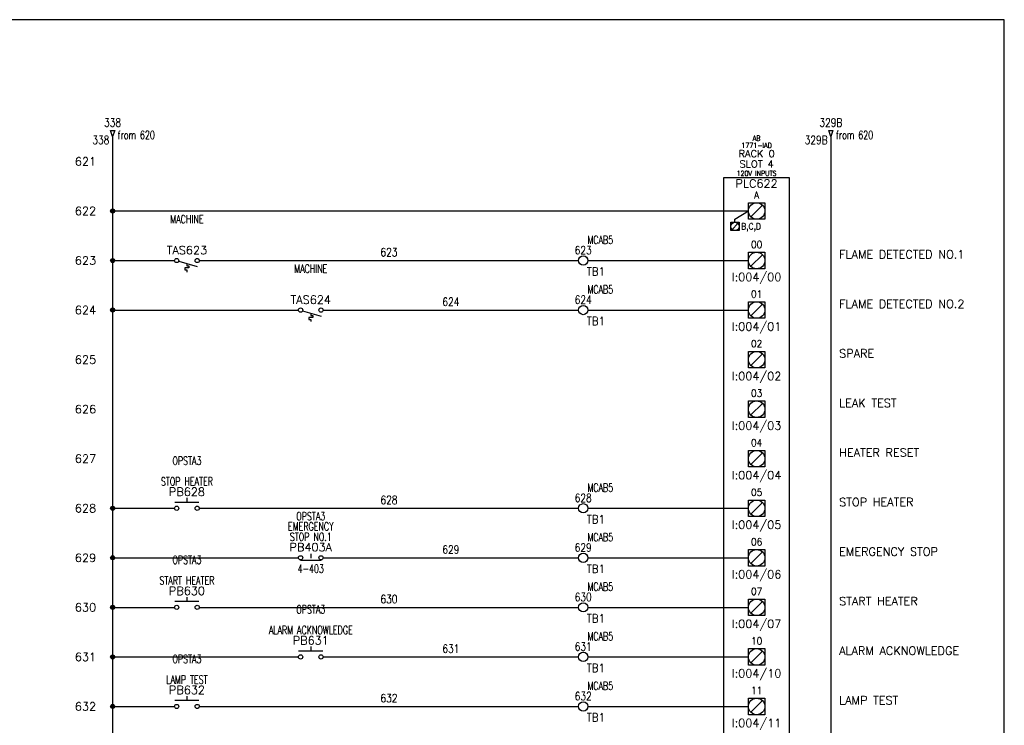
# Model space of a CAD drawing. Header units: inches. Extents: x 0 to 30, y 0 to 19.
# Tile 4 of 4: x 15.1 to 30, y 8.3 to 19. Entities that reach past the tile are written whole.
import ezdxf
from ezdxf.enums import TextEntityAlignment as Align

# ---------------------------------------------------------------- set-up
doc = ezdxf.new("R2010")
doc.units = ezdxf.units.IN
doc.header["$MEASUREMENT"] = 0
for name, color, linetype in [('BLK_18AWG', 251, 'Continuous'), ('DESC', 1, 'Continuous'), ('DESCCHILD', 20, 'Continuous'), ('LOC', 140, 'Continuous'), ('MISC', 30, 'Continuous'), ('RED_18AWG', 1, 'Continuous'), ('SYMS', 7, 'Continuous'), ('TAGS', 30, 'Continuous'), ('TERMS', 6, 'Continuous'), ('WHT_16AWG', 7, 'Continuous'), ('WIRENO', 3, 'Continuous'), ('WIREREF', 52, 'Continuous'), ('WIREREF_DEST', 62, 'Continuous'), ('XREF', 7, 'Continuous'), ('XREFCHILD', 134, 'Continuous')]:
    doc.layers.add(name, color=color, linetype=linetype)
doc.layers.add('Viewports', color=3, linetype='Continuous', plot=False)
doc.styles.add('LEGACY', font='romans.shx')
doc.styles.add('WD', font='romans.shx')

# ---------------------------------------------------------------- blocks, each defined once
blk = doc.blocks.new('PLCIO_7E6B')
at = {"layer": 'SYMS'}
for p, q in [((0.5, 0.5), (-0.5, 0.5)), ((-0.5, 0.5), (-0.5, -13.125)), ((0.5, -13.125), (0.5, 0.5)), ((-0.328, -0.125), (-0.125, 0)), ((-0.125, 0.125), (0.125, 0.125)), ((-0.125, -0.125), (-0.125, 0.125)), ((0.088, 0.088), (-0.088, -0.088)), ((0.125, 0.125), (0.125, -0.125)), ((-0.328, -0.172), (-0.328, -0.125)), ((0.125, -0.125), (-0.125, -0.125)), ((-0.391, -0.172), (-0.266, -0.172)), ((-0.391, -0.297), (-0.391, -0.172)), ((-0.266, -0.297), (-0.391, -0.297)), ((-0.284, -0.19), (-0.372, -0.279)), ((-0.266, -0.172), (-0.266, -0.297)), ((-0.125, -0.625), (0.125, -0.625)), ((-0.125, -0.875), (-0.125, -0.625)), ((-0.125, -0.625), (0.125, -0.625)), ((-0.125, -0.875), (-0.125, -0.625)), ((0.088, -0.662), (-0.088, -0.838)), ((0.125, -0.625), (0.125, -0.875)), ((0.125, -0.625), (0.125, -0.875)), ((0.125, -0.875), (-0.125, -0.875)), ((0.125, -0.875), (-0.125, -0.875)), ((-0.125, -1.375), (0.125, -1.375)), ((-0.125, -1.625), (-0.125, -1.375)), ((-0.125, -1.375), (0.125, -1.375)), ((-0.125, -1.625), (-0.125, -1.375)), ((0.088, -1.412), (-0.088, -1.588)), ((0.125, -1.375), (0.125, -1.625)), ((0.125, -1.375), (0.125, -1.625)), ((0.125, -1.625), (-0.125, -1.625)), ((0.125, -1.625), (-0.125, -1.625)), ((-0.125, -2.125), (0.125, -2.125)), ((-0.125, -2.375), (-0.125, -2.125)), ((-0.125, -2.125), (0.125, -2.125)), ((-0.125, -2.375), (-0.125, -2.125)), ((0.088, -2.162), (-0.088, -2.338)), ((0.125, -2.125), (0.125, -2.375)), ((0.125, -2.125), (0.125, -2.375)), ((0.125, -2.375), (-0.125, -2.375)), ((0.125, -2.375), (-0.125, -2.375)), ((-0.125, -2.875), (0.125, -2.875)), ((-0.125, -3.125), (-0.125, -2.875)), ((-0.125, -2.875), (0.125, -2.875)), ((-0.125, -3.125), (-0.125, -2.875)), ((0.088, -2.912), (-0.088, -3.088)), ((0.125, -2.875), (0.125, -3.125)), ((0.125, -2.875), (0.125, -3.125)), ((0.125, -3.125), (-0.125, -3.125)), ((0.125, -3.125), (-0.125, -3.125)), ((-0.125, -3.625), (0.125, -3.625)), ((-0.125, -3.875), (-0.125, -3.625)), ((-0.125, -3.625), (0.125, -3.625)), ((-0.125, -3.875), (-0.125, -3.625)), ((0.088, -3.662), (-0.088, -3.838)), ((0.125, -3.625), (0.125, -3.875)), ((0.125, -3.625), (0.125, -3.875)), ((0.125, -3.875), (-0.125, -3.875)), ((0.125, -3.875), (-0.125, -3.875)), ((-0.125, -4.375), (0.125, -4.375)), ((-0.125, -4.625), (-0.125, -4.375)), ((-0.125, -4.375), (0.125, -4.375)), ((-0.125, -4.625), (-0.125, -4.375)), ((0.088, -4.412), (-0.088, -4.588)), ((0.125, -4.375), (0.125, -4.625)), ((0.125, -4.375), (0.125, -4.625)), ((0.125, -4.625), (-0.125, -4.625)), ((0.125, -4.625), (-0.125, -4.625)), ((-0.125, -5.125), (0.125, -5.125)), ((-0.125, -5.375), (-0.125, -5.125)), ((-0.125, -5.125), (0.125, -5.125)), ((-0.125, -5.375), (-0.125, -5.125)), ((0.088, -5.162), (-0.088, -5.338)), ((0.125, -5.125), (0.125, -5.375)), ((0.125, -5.125), (0.125, -5.375)), ((0.125, -5.375), (-0.125, -5.375)), ((0.125, -5.375), (-0.125, -5.375)), ((-0.125, -5.875), (0.125, -5.875)), ((-0.125, -6.125), (-0.125, -5.875)), ((-0.125, -5.875), (0.125, -5.875)), ((-0.125, -6.125), (-0.125, -5.875)), ((0.088, -5.912), (-0.088, -6.088)), ((0.125, -5.875), (0.125, -6.125)), ((0.125, -5.875), (0.125, -6.125)), ((0.125, -6.125), (-0.125, -6.125)), ((0.125, -6.125), (-0.125, -6.125)), ((-0.125, -6.625), (0.125, -6.625)), ((-0.125, -6.875), (-0.125, -6.625)), ((-0.125, -6.625), (0.125, -6.625)), ((-0.125, -6.875), (-0.125, -6.625)), ((0.088, -6.662), (-0.088, -6.838)), ((0.125, -6.625), (0.125, -6.875)), ((0.125, -6.625), (0.125, -6.875)), ((0.125, -6.875), (-0.125, -6.875)), ((0.125, -6.875), (-0.125, -6.875)), ((-0.125, -7.375), (0.125, -7.375)), ((-0.125, -7.625), (-0.125, -7.375)), ((-0.125, -7.375), (0.125, -7.375)), ((-0.125, -7.625), (-0.125, -7.375)), ((0.088, -7.412), (-0.088, -7.588)), ((0.125, -7.375), (0.125, -7.625)), ((0.125, -7.375), (0.125, -7.625)), ((0.125, -7.625), (-0.125, -7.625)), ((0.125, -7.625), (-0.125, -7.625))]:
    blk.add_line(p, q, dxfattribs=at)
for centre, radius in [((0, 0), 0.125), ((-0.328, -0.234), 0.0625), ((0, -0.75), 0.125), ((0, -1.5), 0.125), ((0, -2.25), 0.125), ((0, -3), 0.125), ((0, -3.75), 0.125), ((0, -4.5), 0.125), ((0, -5.25), 0.125), ((0, -6), 0.125), ((0, -6.75), 0.125), ((0, -7.5), 0.125)]:
    blk.add_circle(centre, radius, dxfattribs=at)
at = {"layer": 'SYMS', "style": 'LEGACY'}
for tag, height, width, p in [('LOC', 0.0781, 0.8, (0, 1.17)), ('MFG', 0.0781, 0.8, (0, 1.062)), ('CAT', 0.0781, 0.9, (0, 0.953)), ('DESC', 0.0781, 0.8, (0, 0.53)), ('TERM01', 0.109, 0.9, (0, 0.188)), ('TERM02', 0.109, 0.9, (0, -0.562)), ('TERM03', 0.109, 0.9, (0, -1.312)), ('TERM04', 0.109, 0.9, (0, -2.062)), ('TERM05', 0.109, 0.9, (0, -2.812)), ('TERM06', 0.109, 0.9, (0, -3.562)), ('TERM07', 0.109, 0.9, (0, -4.312)), ('TERM08', 0.109, 0.9, (0, -5.062)), ('TERM09', 0.109, 0.9, (0, -5.812)), ('TERM10', 0.109, 0.9, (0, -6.562)), ('TERM11', 0.109, 0.9, (0, -7.312)), ('TERM12', 0.109, 0.9, (0, -8.062)), ('TERM13', 0.109, 0.9, (0, -8.812)), ('TERM14', 0.109, 0.9, (0, -9.562)), ('TERM15', 0.109, 0.9, (0, -10.312)), ('TERM16', 0.109, 0.9, (0, -11.062)), ('TERM17', 0.109, 0.9, (0, -11.812)), ('TERM18', 0.109, 0.9, (0, -12.562))]:
    blk.add_attdef(tag, text='', height=height, dxfattribs=dict(at, width=width)).set_placement(p, align=Align.CENTER)
at = {"layer": 'SYMS', "linetype": 'Continuous', "style": 'LEGACY', "flags": 9}
blk.add_attdef('ASSYCODE', text='', height=0.01, dxfattribs=at).set_placement((0.23, 1.071), align=Align.CENTER)
at = {"layer": 'SYMS', "style": 'LEGACY'}
for tag, p in [('LINE1', (0, 0.812)), ('LINE2', (0, 0.656)), ('TAG', (0, 0.353))]:
    blk.add_attdef(tag, text='', height=0.109, dxfattribs=at).set_placement(p, align=Align.CENTER)
at = {"layer": 'SYMS', "style": 'LEGACY', "flags": 1}
for tag, p in [('X4TERM01', (-0.125, 0)), ('X4TERM02', (-0.125, -0.75)), ('X4TERM03', (-0.125, -1.5)), ('X4TERM04', (-0.125, -2.25)), ('X4TERM05', (-0.125, -3)), ('X4TERM06', (-0.125, -3.75)), ('X4TERM07', (-0.125, -4.5)), ('X4TERM08', (-0.125, -5.25)), ('X4TERM09', (-0.125, -6)), ('X4TERM10', (-0.125, -6.75)), ('X4TERM11', (-0.125, -7.5)), ('X4TERM12', (-0.125, -8.25)), ('X4TERM13', (-0.125, -9)), ('X4TERM14', (-0.125, -9.75)), ('X4TERM15', (-0.125, -10.5)), ('X4TERM16', (-0.125, -11.25)), ('X4TERM17', (-0.125, -12)), ('X1TERM18', (0.125, -12.75))]:
    blk.add_attdef(tag, p, '', height=0.01, dxfattribs=at)
at = {"layer": 'SYMS', "style": 'LEGACY', "width": 0.9}
for tag, p in [('TERMDESC01', (-0.172, -0.062)), ('TERMDESC02', (-0.188, -0.812)), ('TERMDESC03', (-0.188, -1.562)), ('TERMDESC04', (-0.188, -2.312)), ('TERMDESC05', (-0.188, -3.062)), ('TERMDESC06', (-0.188, -3.812)), ('TERMDESC07', (-0.188, -4.562)), ('TERMDESC08', (-0.188, -5.312)), ('TERMDESC09', (-0.188, -6.062)), ('TERMDESC10', (-0.188, -6.812)), ('TERMDESC11', (-0.188, -7.562)), ('TERMDESC12', (-0.188, -8.312)), ('TERMDESC13', (-0.188, -9.062)), ('TERMDESC14', (-0.188, -9.812)), ('TERMDESC15', (-0.188, -10.562)), ('TERMDESC16', (-0.188, -11.312)), ('TERMDESC17', (-0.188, -12.062))]:
    blk.add_attdef(tag, text='', height=0.0781, dxfattribs=at).set_placement(p, align=Align.TOP_RIGHT)
for tag, height, p in [('TERM', 0.0938, (-0.234, -0.188)), ('TERMDESC18', 0.0781, (0.188, -12.812))]:
    blk.add_attdef(tag, text='', height=height, dxfattribs=at).set_placement(p, align=Align.TOP_LEFT)
for tag, p in [('DESCA02', (1.25, -0.719)), ('DESCB02', (1.25, -0.859)), ('DESCC02', (1.25, -1)), ('DESCD02', (1.25, -1.141)), ('DESCE02', (1.25, -1.281)), ('DESCA03', (1.25, -1.469)), ('DESCB03', (1.25, -1.609)), ('DESCC03', (1.25, -1.75)), ('DESCD03', (1.25, -1.891)), ('DESCE03', (1.25, -2.031)), ('DESCA04', (1.25, -2.219)), ('DESCB04', (1.25, -2.359)), ('DESCC04', (1.25, -2.5)), ('DESCD04', (1.25, -2.641)), ('DESCE04', (1.25, -2.781)), ('DESCA05', (1.25, -2.969)), ('DESCB05', (1.25, -3.109)), ('DESCC05', (1.25, -3.25)), ('DESCD05', (1.25, -3.391)), ('DESCE05', (1.25, -3.531)), ('DESCA06', (1.25, -3.719)), ('DESCB06', (1.25, -3.859)), ('DESCC06', (1.25, -4)), ('DESCD06', (1.25, -4.141)), ('DESCE06', (1.25, -4.281)), ('DESCA07', (1.25, -4.469)), ('DESCB07', (1.25, -4.609)), ('DESCC07', (1.25, -4.75)), ('DESCD07', (1.25, -4.891)), ('DESCE07', (1.25, -5.031)), ('DESCA08', (1.25, -5.219)), ('DESCB08', (1.25, -5.359)), ('DESCC08', (1.25, -5.5)), ('DESCD08', (1.25, -5.641)), ('DESCE08', (1.25, -5.781)), ('DESCA09', (1.25, -5.969)), ('DESCB09', (1.25, -6.109)), ('DESCC09', (1.25, -6.25)), ('DESCD09', (1.25, -6.391)), ('DESCE09', (1.25, -6.531)), ('DESCA10', (1.25, -6.719)), ('DESCB10', (1.25, -6.859)), ('DESCC10', (1.25, -7)), ('DESCD10', (1.25, -7.141)), ('DESCE10', (1.25, -7.281)), ('DESCA11', (1.25, -7.469)), ('DESCB11', (1.25, -7.609)), ('DESCC11', (1.25, -7.75)), ('DESCD11', (1.25, -7.891)), ('DESCE11', (1.25, -8.031)), ('DESCA12', (1.25, -8.219)), ('DESCB12', (1.25, -8.359)), ('DESCC12', (1.25, -8.5)), ('DESCD12', (1.25, -8.641)), ('DESCE12', (1.25, -8.781)), ('DESCA13', (1.25, -8.969)), ('DESCB13', (1.25, -9.109)), ('DESCC13', (1.25, -9.25)), ('DESCD13', (1.25, -9.391)), ('DESCE13', (1.25, -9.531)), ('DESCA14', (1.25, -9.719)), ('DESCB14', (1.25, -9.859)), ('DESCC14', (1.25, -10)), ('DESCD14', (1.25, -10.141)), ('DESCE14', (1.25, -10.281)), ('DESCA15', (1.25, -10.469)), ('DESCB15', (1.25, -10.609)), ('DESCC15', (1.25, -10.75)), ('DESCD15', (1.25, -10.891)), ('DESCE15', (1.25, -11.031)), ('DESCA16', (1.25, -11.219)), ('DESCB16', (1.25, -11.359)), ('DESCC16', (1.25, -11.5)), ('DESCD16', (1.25, -11.641)), ('DESCE16', (1.25, -11.781)), ('DESCA17', (1.25, -11.969)), ('DESCB17', (1.25, -12.109)), ('DESCC17', (1.25, -12.25)), ('DESCD17', (1.25, -12.391)), ('DESCE17', (1.25, -12.531))]:
    blk.add_attdef(tag, p, '', height=0.109, dxfattribs=at)
at = {"layer": 'SYMS', "style": 'LEGACY'}
for tag, p in [('TAGA02', (0, -0.938)), ('TAGA03', (0, -1.688)), ('TAGA04', (0, -2.438)), ('TAGA05', (0, -3.188)), ('TAGA06', (0, -3.938)), ('TAGA07', (0, -4.688)), ('TAGA08', (0, -5.438)), ('TAGA09', (0, -6.188)), ('TAGA10', (0, -6.938)), ('TAGA11', (0, -7.688)), ('TAGA12', (0, -8.438)), ('TAGA13', (0, -9.188)), ('TAGA14', (0, -9.938)), ('TAGA15', (0, -10.688)), ('TAGA16', (0, -11.438)), ('TAGA17', (0, -12.188))]:
    blk.add_attdef(tag, text='', height=0.109, dxfattribs=at).set_placement(p, align=Align.TOP_CENTER)
blk = doc.blocks.new('HTS11')
at = {"linetype": 'Continuous'}
blk.add_line((-0.125, -0.01), (0.157, -0.091), dxfattribs=at)
for p, q in [((0.031, -0.111), (-0.031, -0.111)), ((-0.031, -0.111), (-0.031, -0.142)), ((-0.031, -0.142), (0, -0.142)), ((0, -0.046), (0, -0.08)), ((0, -0.08), (0.031, -0.08)), ((0, -0.142), (0, -0.174)), ((0.031, -0.08), (0.031, -0.111))]:
    blk.add_line(p, q)
for centre in [(-0.155, 0), (0.155, 0)]:
    blk.add_circle(centre, 0.0322)
at = {"style": 'WD', "width": 0.7}
for tag, p in [('INST', (0, 0.732)), ('LOC', (0, 0.562)), ('DESC1', (0, 0.406)), ('DESC2', (0, 0.25)), ('XREF', (0, -0.332))]:
    blk.add_attdef(tag, text='', height=0.125, dxfattribs=at).set_placement(p, align=Align.CENTER)
at = {"style": 'WD'}
blk.add_attdef('TAG1', text='', height=0.125, dxfattribs=at).set_placement((0, 0.094), align=Align.CENTER)
for tag, p, height, flags in [('X4TERM01', (-0.188, 0), 0.0125, 1), ('CONTACT', (0.038, 0.02), 0.01, 1), ('FAMILY', (0.038, 0.037), 0.01, 9), ('X1TERM02', (0.188, 0), 0.0125, 1)]:
    blk.add_attdef(tag, p, '', height=height, dxfattribs=dict(at, flags=flags))
for tag, p in [('X2LINK', (0, 0.031)), ('X8LINK', (0, -0.219))]:
    blk.add_attdef(tag, p, '', height=0.01, dxfattribs=at)
at = {"linetype": 'Continuous', "style": 'WD', "flags": 9}
for tag, p in [('CAT', (0.063, -0.007)), ('ASSYCODE', (0.062, -0.047)), ('MFG', (0.063, -0.027))]:
    blk.add_attdef(tag, text='', height=0.01, dxfattribs=at).set_placement(p, align=Align.CENTER)
at = {"linetype": 'Continuous', "style": 'WD', "flags": 8}
blk.add_attdef('TERM01', text='', height=0.125, dxfattribs=at).set_placement((-0.25, -0.016), align=Align.TOP_RIGHT)
blk.add_attdef('TERM02', text='', height=0.125, dxfattribs=at).set_placement((0.25, -0.016), align=Align.TOP_LEFT)
at = {"style": 'WD', "width": 0.7}
for tag, p in [('RATING1', (0.281, -0.294)), ('WDTAGALT', (0.281, -0.466))]:
    blk.add_attdef(tag, p, '', height=0.125, dxfattribs=at)
blk = doc.blocks.new('WDDOT')
for radius in [0.03, 0.0187, 0.00929]:
    blk.add_circle((0, 0), radius)
blk = doc.blocks.new('WD_MLRH')
at = {"style": 'WD'}
blk.add_attdef('RUNGFIRST', text='', height=0.125, dxfattribs=at).set_placement((-0.25, 0), align=Align.MIDDLE_RIGHT)
at = {"style": 'WD', "flags": 1}
for tag, p in [('RUNGHORV', (-0.25, -0.127)), ('RUNGINC', (-0.25, -0.163)), ('WIREMODE', (-0.25, -0.281)), ('RUNGDIST', (-0.25, -0.2)), ('RUNGCNT', (-0.25, -0.237)), ('WIREFMT', (-0.25, -0.321)), ('WIRE-START', (-0.25, -0.356)), ('WIRE-GSUF', (-0.25, -0.396)), ('PH3SPACE', (-0.25, -0.437))]:
    blk.add_attdef(tag, text='', height=0.025, dxfattribs=at).set_placement(p, align=Align.RIGHT)
blk = doc.blocks.new('HA1D2')
blk.add_lwpolyline([(0, 0.094), (0.031, 0.094), (0, 0), (-0.031, 0.094), (0, 0.094)])
at = {"style": 'WD', "width": 0.8, "flags": 8}
blk.add_attdef('WIRENO', text='', height=0.125, dxfattribs=at).set_placement((0, 0.15), align=Align.CENTER)
at = {"style": 'WD', "flags": 1}
for tag, p in [('X8TERM01', (0, 0)), ('SIGCODE', (0.026, 0.066))]:
    blk.add_attdef(tag, p, '', height=0.01, dxfattribs=at)
at = {"style": 'WD', "width": 0.7}
for tag, p in [('XREF', (0.077, -0.037)), ('DESC1', (0.077, -0.206))]:
    blk.add_attdef(tag, p, '', height=0.125, dxfattribs=at)
blk = doc.blocks.new('HT0W02')
blk.add_circle((0, 0), 0.0699)
at = {"style": 'WD'}
for tag, p, width in [('INST', (0.062, 0.42), 0.7), ('LOC', (0.062, 0.25), 0.7), ('DESC1', (0.053, -0.385), 0.8)]:
    blk.add_attdef(tag, p, '', height=0.125, dxfattribs=dict(at, width=width))
at = {"linetype": 'Continuous', "style": 'WD', "width": 0.8, "flags": 8}
blk.add_attdef('WIRENO', text='', height=0.125, dxfattribs=at).set_placement((0, 0.094), align=Align.CENTER)
at = {"style": 'WD', "flags": 1}
for tag, p, height in [('X4TERM01', (-0.07, 0), 0.0125), ('X4TERMDESC01', (-0.055, -0.023), 0.025), ('X2TERMDESC01', (-0.006, 0.029), 0.025), ('X2TERM01', (0, 0.07), 0.0125), ('STRIPSEQ', (0, 0), 0.00125), ('X1TERMDESC01', (0.039, -0.003), 0.025), ('X1TERM01', (0.07, 0), 0.0125), ('LINKTERM', (0, -0.002), 0.00125), ('X8TERM01', (0, -0.07), 0.0125), ('X8TERMDESC01', (0, -0.054), 0.025)]:
    blk.add_attdef(tag, p, '', height=height, dxfattribs=at)
at = {"linetype": 'Continuous', "style": 'WD'}
for tag, p, height, width, flags in [('TAGSTRIP', (0.053, -0.229), 0.125, 0.9, 8), ('CAT', (0.213, -0.406), 0.109, 0.8, 1), ('DESC2', (0.053, -0.541), 0.125, 0.8, 8), ('DESC3', (0.053, -0.698), 0.125, 0.8, 8)]:
    blk.add_attdef(tag, p, '', height=height, dxfattribs=dict(at, width=width, flags=flags))
at = {"linetype": 'Continuous', "style": 'WD', "width": 0.8, "flags": 1}
blk.add_attdef('MFG', text='', height=0.109, dxfattribs=at).set_placement((0.088, -0.406), align=Align.RIGHT)
at = {"style": 'WD', "width": 0.7, "flags": 1}
blk.add_attdef('ASSYCODE', (0.062, -0.281), '', height=0.01, dxfattribs=at)
blk = doc.blocks.new('HPB11')
for p, q in [((0, 0.156), (0, 0.094)), ((-0.185, 0.094), (0.18, 0.094))]:
    blk.add_line(p, q)
for centre in [(-0.155, 0), (0.155, 0)]:
    blk.add_circle(centre, 0.0322)
at = {"style": 'WD', "width": 0.7}
for tag, p in [('INST', (0, 0.826)), ('LOC', (0, 0.656)), ('DESC1', (0, 0.5)), ('DESC2', (0, 0.344)), ('XREF', (0, -0.219))]:
    blk.add_attdef(tag, text='', height=0.125, dxfattribs=at).set_placement(p, align=Align.CENTER)
at = {"style": 'WD'}
blk.add_attdef('TAG1', text='', height=0.125, dxfattribs=at).set_placement((0, 0.188), align=Align.CENTER)
for tag, p in [('X2LINK', (0, 0.219)), ('X8LINK', (0, 0))]:
    blk.add_attdef(tag, p, '', height=0.01, dxfattribs=at)
for tag, p, height, flags in [('FAMILY', (0.205, 0.152), 0.01, 9), ('X4TERM01', (-0.188, 0), 0.0125, 1), ('X1TERM02', (0.188, 0), 0.0125, 1), ('CONTACT', (0.205, 0.136), 0.01, 1)]:
    blk.add_attdef(tag, p, '', height=height, dxfattribs=dict(at, flags=flags))
at = {"linetype": 'Continuous', "style": 'WD', "flags": 9}
for tag, p in [('ASSYCODE', (0.23, 0.071)), ('MFG', (0.228, 0.089)), ('CAT', (0.23, 0.108))]:
    blk.add_attdef(tag, text='', height=0.01, dxfattribs=at).set_placement(p, align=Align.CENTER)
at = {"linetype": 'Continuous', "style": 'WD', "flags": 8}
blk.add_attdef('TERM01', text='', height=0.125, dxfattribs=at).set_placement((-0.25, -0.031), align=Align.TOP_RIGHT)
blk.add_attdef('TERM02', text='', height=0.125, dxfattribs=at).set_placement((0.25, -0.031), align=Align.TOP_LEFT)
blk = doc.blocks.new('WD_WNV')
at = {"linetype": 'Continuous', "style": 'WD', "width": 0.8}
blk.add_attdef('WIRENO', text='', height=0.125, dxfattribs=at).set_placement((-0.05, 0), align=Align.MIDDLE_RIGHT)
at = {"style": 'WD', "flags": 1}
for tag, p in [('W01USER', (-0.062, 0.094)), ('W02USER', (-0.062, 0.086)), ('W03USER', (-0.062, 0.078)), ('W04USER', (-0.062, 0.07)), ('W05USER', (-0.062, 0.062)), ('W06USER', (-0.062, 0.055)), ('W07USER', (-0.062, 0.047)), ('W08USER', (-0.062, 0.039)), ('W09USER', (-0.062, 0.031)), ('W10USER', (-0.062, 0.023))]:
    blk.add_attdef(tag, text='', height=0.005, dxfattribs=at).set_placement(p, align=Align.CENTER)
blk = doc.blocks.new('WD_WNH')
at = {"linetype": 'Continuous', "style": 'WD', "width": 0.8}
blk.add_attdef('WIRENO', text='', height=0.125, dxfattribs=at).set_placement((0, 0.062), align=Align.CENTER)
at = {"style": 'WD', "flags": 1}
for tag, p in [('W01USER', (0, 0.078)), ('W02USER', (0, 0.07)), ('W03USER', (0, 0.062)), ('W04USER', (0, 0.055)), ('W05USER', (0, 0.047)), ('W06USER', (0, 0.039)), ('W07USER', (0, 0.031)), ('W08USER', (0, 0.023)), ('W09USER', (0, 0.016)), ('W10USER', (0, 0.008))]:
    blk.add_attdef(tag, text='', height=0.005, dxfattribs=at).set_placement(p, align=Align.CENTER)
blk = doc.blocks.new('HPB22')
for p, q in [((0, 0.062), (0, -0.005)), ((-0.156, -0.034), (0.156, -0.034))]:
    blk.add_line(p, q)
for centre in [(-0.155, 0), (0.155, 0)]:
    blk.add_circle(centre, 0.0322)
at = {"style": 'WD', "width": 0.7}
for tag, p in [('INST', (0, 0.738)), ('LOC', (0, 0.568)), ('DESC1', (0, 0.412)), ('DESC2', (0, 0.255)), ('XREF', (0, -0.227))]:
    blk.add_attdef(tag, text='', height=0.125, dxfattribs=at).set_placement(p, align=Align.CENTER)
at = {"style": 'WD'}
blk.add_attdef('TAG2', text='', height=0.125, dxfattribs=at).set_placement((0, 0.099), align=Align.CENTER)
for tag, p, height, flags in [('X4TERM01', (-0.188, 0), 0.0125, 1), ('CONTACT', (0.054, 0.042), 0.01, 9), ('FAMILY', (0.054, 0.058), 0.01, 9), ('X1TERM02', (0.188, 0), 0.0125, 1)]:
    blk.add_attdef(tag, p, '', height=height, dxfattribs=dict(at, flags=flags))
for tag, p in [('X2LINK', (0, 0.125)), ('X8LINK', (0, -0.094))]:
    blk.add_attdef(tag, p, '', height=0.01, dxfattribs=at)
at = {"linetype": 'Continuous', "style": 'WD', "flags": 8}
blk.add_attdef('TERM01', text='', height=0.125, dxfattribs=at).set_placement((-0.25, -0.031), align=Align.TOP_RIGHT)
blk.add_attdef('TERM02', text='', height=0.125, dxfattribs=at).set_placement((0.25, -0.031), align=Align.TOP_LEFT)

msp = doc.modelspace()

# ---------------------------------------------------------------- linework, layer by layer
at = {"layer": 'BLK_18AWG'}
for p, q in [((16.5, 17.25), (16.5, 2.25)), ((16.5, 16.125), (26.125, 16.125)), ((16.5, 15.375), (17.438, 15.375)), ((16.5, 14.625), (19.312, 14.625)), ((16.5, 11.625), (17.438, 11.625)), ((16.5, 10.875), (19.312, 10.875)), ((16.5, 10.125), (17.438, 10.125)), ((16.5, 9.375), (19.312, 9.375)), ((16.5, 8.625), (17.438, 8.625))]:
    msp.add_line(p, q, dxfattribs=at)
at = {"layer": 'RED_18AWG'}
for p, q in [((17.812, 15.375), (23.555, 15.375)), ((23.695, 15.375), (26.125, 15.375)), ((19.688, 14.625), (23.555, 14.625)), ((23.695, 14.625), (26.125, 14.625)), ((17.812, 11.625), (23.555, 11.625)), ((23.695, 11.625), (26.125, 11.625)), ((19.688, 10.875), (23.555, 10.875)), ((23.695, 10.875), (26.125, 10.875)), ((17.812, 10.125), (23.555, 10.125)), ((23.695, 10.125), (26.125, 10.125)), ((19.688, 9.375), (23.555, 9.375)), ((23.695, 9.375), (26.125, 9.375)), ((17.812, 8.625), (23.555, 8.625)), ((23.695, 8.625), (26.125, 8.625))]:
    msp.add_line(p, q, dxfattribs=at)
at = {"layer": 'Viewports'}
msp.add_lwpolyline([(0, 0), (30, 0), (30, 19.02), (0, 19.02)], close=True, dxfattribs=at)
at = {"layer": 'WHT_16AWG'}
msp.add_line((27.375, 17.25), (27.375, 2.25), dxfattribs=at)

# ---------------------------------------------------------------- block references
ref = msp.add_blockref('PLCIO_7E6B', (26.25, 16.125))
ref.add_attrib('TERM01', 'A', dxfattribs={"layer": 'TERMS', "height": 0.109, "style": 'WD', "width": 0.9}).set_placement((26.25, 16.312), align=Align.CENTER)
ref.add_attrib('TAG', 'PLC622', dxfattribs={"layer": 'TAGS', "height": 0.125, "style": 'WD'}).set_placement((26.25, 16.478), align=Align.CENTER)
ref.add_attrib('TERM', 'B,C,D', dxfattribs={"layer": 'TERMS', "height": 0.0938, "style": 'WD', "width": 0.9}).set_placement((26.016, 15.938), align=Align.TOP_LEFT)
ref.add_attrib('LINE1', 'RACK 0', dxfattribs={"layer": 'MISC', "height": 0.1094, "style": 'WD'}).set_placement((26.25, 16.938), align=Align.CENTER)
ref.add_attrib('LINE2', 'SLOT 4', dxfattribs={"layer": 'MISC', "height": 0.1094, "style": 'WD'}).set_placement((26.25, 16.781), align=Align.CENTER)
ref.add_attrib('DESC', '120V INPUTS', dxfattribs={"layer": 'DESC', "height": 0.07812, "style": 'WD', "width": 0.8}).set_placement((26.25, 16.655), align=Align.CENTER)
ref.add_attrib('CAT', '1771-IAD', dxfattribs={"layer": 'MISC', "height": 0.0781, "style": 'WD', "width": 0.9}).set_placement((26.25, 17.078), align=Align.CENTER)
ref.add_attrib('MFG', 'AB', dxfattribs={"layer": 'MISC', "height": 0.0781, "style": 'WD', "width": 0.8}).set_placement((26.25, 17.188), align=Align.CENTER)
ref.add_attrib('TERM02', '00', dxfattribs={"layer": 'TERMS', "height": 0.1094, "style": 'WD', "width": 0.9}).set_placement((26.25, 15.562), align=Align.CENTER)
ref.add_attrib('TAGA02', 'I:004/00', dxfattribs={"layer": 'TAGS', "height": 0.125, "style": 'WD'}).set_placement((26.25, 15.188), align=Align.TOP_CENTER)
ref.add_attrib('DESCA02', 'FLAME DETECTED NO.1', (27.5, 15.406), dxfattribs={"layer": 'DESC', "height": 0.125, "style": 'WD'})
ref.add_attrib('TERM03', '01', dxfattribs={"layer": 'TERMS', "height": 0.1094, "style": 'WD', "width": 0.9}).set_placement((26.25, 14.812), align=Align.CENTER)
ref.add_attrib('TAGA03', 'I:004/01', dxfattribs={"layer": 'TAGS', "height": 0.125, "style": 'WD'}).set_placement((26.25, 14.438), align=Align.TOP_CENTER)
ref.add_attrib('DESCA03', 'FLAME DETECTED NO.2', (27.5, 14.656), dxfattribs={"layer": 'DESC', "height": 0.125, "style": 'WD'})
ref.add_attrib('TERM04', '02', dxfattribs={"layer": 'TERMS', "height": 0.1094, "style": 'WD', "width": 0.9}).set_placement((26.25, 14.062), align=Align.CENTER)
ref.add_attrib('TAGA04', 'I:004/02', dxfattribs={"layer": 'TAGS', "height": 0.125, "style": 'WD'}).set_placement((26.25, 13.688), align=Align.TOP_CENTER)
ref.add_attrib('DESCA04', 'SPARE', (27.5, 13.906), dxfattribs={"layer": 'DESC', "height": 0.125, "style": 'WD'})
ref.add_attrib('TERM05', '03', dxfattribs={"layer": 'TERMS', "height": 0.1094, "style": 'WD', "width": 0.9}).set_placement((26.25, 13.312), align=Align.CENTER)
ref.add_attrib('TAGA05', 'I:004/03', dxfattribs={"layer": 'TAGS', "height": 0.125, "style": 'WD'}).set_placement((26.25, 12.938), align=Align.TOP_CENTER)
ref.add_attrib('DESCA05', 'LEAK TEST', (27.5, 13.156), dxfattribs={"layer": 'DESC', "height": 0.125, "style": 'WD'})
ref.add_attrib('TERM06', '04', dxfattribs={"layer": 'TERMS', "height": 0.1094, "style": 'WD', "width": 0.9}).set_placement((26.25, 12.562), align=Align.CENTER)
ref.add_attrib('TAGA06', 'I:004/04', dxfattribs={"layer": 'TAGS', "height": 0.125, "style": 'WD'}).set_placement((26.25, 12.188), align=Align.TOP_CENTER)
ref.add_attrib('DESCA06', 'HEATER RESET', (27.5, 12.406), dxfattribs={"layer": 'DESC', "height": 0.125, "style": 'WD'})
ref.add_attrib('TERM07', '05', dxfattribs={"layer": 'TERMS', "height": 0.1094, "style": 'WD', "width": 0.9}).set_placement((26.25, 11.812), align=Align.CENTER)
ref.add_attrib('TAGA07', 'I:004/05', dxfattribs={"layer": 'TAGS', "height": 0.125, "style": 'WD'}).set_placement((26.25, 11.438), align=Align.TOP_CENTER)
ref.add_attrib('DESCA07', 'STOP HEATER', (27.5, 11.656), dxfattribs={"layer": 'DESC', "height": 0.125, "style": 'WD'})
ref.add_attrib('TERM08', '06', dxfattribs={"layer": 'TERMS', "height": 0.1094, "style": 'WD', "width": 0.9}).set_placement((26.25, 11.062), align=Align.CENTER)
ref.add_attrib('TAGA08', 'I:004/06', dxfattribs={"layer": 'TAGS', "height": 0.125, "style": 'WD'}).set_placement((26.25, 10.688), align=Align.TOP_CENTER)
ref.add_attrib('DESCA08', 'EMERGENCY STOP', (27.5, 10.906), dxfattribs={"layer": 'DESC', "height": 0.125, "style": 'WD'})
ref.add_attrib('TERM09', '07', dxfattribs={"layer": 'TERMS', "height": 0.1094, "style": 'WD', "width": 0.9}).set_placement((26.25, 10.312), align=Align.CENTER)
ref.add_attrib('TAGA09', 'I:004/07', dxfattribs={"layer": 'TAGS', "height": 0.125, "style": 'WD'}).set_placement((26.25, 9.938), align=Align.TOP_CENTER)
ref.add_attrib('DESCA09', 'START HEATER', (27.5, 10.156), dxfattribs={"layer": 'DESC', "height": 0.125, "style": 'WD'})
ref.add_attrib('TERM10', '10', dxfattribs={"layer": 'TERMS', "height": 0.1094, "style": 'WD', "width": 0.9}).set_placement((26.25, 9.562), align=Align.CENTER)
ref.add_attrib('TAGA10', 'I:004/10', dxfattribs={"layer": 'TAGS', "height": 0.125, "style": 'WD'}).set_placement((26.25, 9.188), align=Align.TOP_CENTER)
ref.add_attrib('DESCA10', 'ALARM ACKNOWLEDGE', (27.5, 9.406), dxfattribs={"layer": 'DESC', "height": 0.125, "style": 'WD'})
ref.add_attrib('TERM11', '11', dxfattribs={"layer": 'TERMS', "height": 0.1094, "style": 'WD', "width": 0.9}).set_placement((26.25, 8.812), align=Align.CENTER)
ref.add_attrib('TAGA11', 'I:004/11', dxfattribs={"layer": 'TAGS', "height": 0.125, "style": 'WD'}).set_placement((26.25, 8.438), align=Align.TOP_CENTER)
ref.add_attrib('DESCA11', 'LAMP TEST', (27.5, 8.656), dxfattribs={"layer": 'DESC', "height": 0.125, "style": 'WD'})
at = {"layer": 'SYMS'}
ref = msp.add_blockref('HA1D2', (16.5, 17.25), dxfattribs=at)
ref.add_attrib('WIRENO', '338', dxfattribs={"layer": 'WIREREF_DEST', "height": 0.125, "style": 'WD', "width": 0.8, "flags": 8}).set_placement((16.5, 17.4), align=Align.CENTER)
ref.add_attrib('XREF', 'from 620', (16.577, 17.213), dxfattribs={"layer": 'XREF', "height": 0.125, "style": 'WD', "width": 0.7})
ref = msp.add_blockref('HA1D2', (27.375, 17.25), dxfattribs=at)
ref.add_attrib('WIRENO', '329B', dxfattribs={"layer": 'WIREREF_DEST', "height": 0.125, "style": 'WD', "width": 0.8, "flags": 8}).set_placement((27.375, 17.4), align=Align.CENTER)
ref.add_attrib('XREF', 'from 620', (27.452, 17.213), dxfattribs={"layer": 'XREF', "height": 0.125, "style": 'WD', "width": 0.7})
ref = msp.add_blockref('WD_MLRH', (16.5, 16.875), dxfattribs=at)
ref.add_attrib('RUNGFIRST', '621', dxfattribs={"layer": 'MISC', "height": 0.125, "style": 'WD'}).set_placement((16.25, 16.875), align=Align.MIDDLE_RIGHT)
for p in [(16.5, 16.125), (16.5, 15.375), (16.5, 14.625), (16.5, 11.625), (16.5, 10.875), (16.5, 10.125), (16.5, 9.375), (16.5, 8.625)]:
    msp.add_blockref('WDDOT', p, dxfattribs=at)
ref = msp.add_blockref('HTS11', (17.625, 15.375), dxfattribs=at)
ref.add_attrib('LOC', 'MACHINE', dxfattribs={"layer": 'LOC', "height": 0.125, "style": 'WD', "width": 0.7}).set_placement((17.625, 15.938), align=Align.CENTER)
ref.add_attrib('TAG1', 'TAS623', dxfattribs={"layer": 'TAGS', "height": 0.125, "style": 'WD'}).set_placement((17.625, 15.469), align=Align.CENTER)
ref = msp.add_blockref('HT0W02', (23.625, 15.375), dxfattribs=at)
ref.add_attrib('WIRENO', '623', dxfattribs={"layer": 'WIREREF', "linetype": 'Continuous', "height": 0.125, "style": 'WD', "width": 0.8, "flags": 8}).set_placement((23.625, 15.469), align=Align.CENTER)
ref.add_attrib('LOC', 'MCAB5', (23.688, 15.625), dxfattribs={"layer": 'LOC', "height": 0.125, "style": 'WD', "width": 0.7})
ref.add_attrib('TAGSTRIP', 'TB1', (23.678, 15.146), dxfattribs={"layer": 'TAGS', "linetype": 'Continuous', "height": 0.125, "style": 'WD', "width": 0.9, "flags": 8})
ref = msp.add_blockref('HTS11', (19.5, 14.625), dxfattribs=at)
ref.add_attrib('LOC', 'MACHINE', dxfattribs={"layer": 'LOC', "height": 0.125, "style": 'WD', "width": 0.7}).set_placement((19.5, 15.188), align=Align.CENTER)
ref.add_attrib('TAG1', 'TAS624', dxfattribs={"layer": 'TAGS', "height": 0.125, "style": 'WD'}).set_placement((19.5, 14.719), align=Align.CENTER)
ref = msp.add_blockref('HT0W02', (23.625, 14.625), dxfattribs=at)
ref.add_attrib('WIRENO', '624', dxfattribs={"layer": 'WIREREF', "linetype": 'Continuous', "height": 0.125, "style": 'WD', "width": 0.8, "flags": 8}).set_placement((23.625, 14.719), align=Align.CENTER)
ref.add_attrib('LOC', 'MCAB5', (23.688, 14.875), dxfattribs={"layer": 'LOC', "height": 0.125, "style": 'WD', "width": 0.7})
ref.add_attrib('TAGSTRIP', 'TB1', (23.678, 14.396), dxfattribs={"layer": 'TAGS', "linetype": 'Continuous', "height": 0.125, "style": 'WD', "width": 0.9, "flags": 8})
ref = msp.add_blockref('HPB11', (17.625, 11.625), dxfattribs=at)
ref.add_attrib('LOC', 'OPSTA3', dxfattribs={"layer": 'LOC', "height": 0.125, "style": 'WD', "width": 0.7}).set_placement((17.625, 12.281), align=Align.CENTER)
ref.add_attrib('DESC2', 'STOP HEATER', dxfattribs={"layer": 'DESC', "height": 0.125, "style": 'WD', "width": 0.7}).set_placement((17.625, 11.969), align=Align.CENTER)
ref.add_attrib('TAG1', 'PB628', dxfattribs={"layer": 'TAGS', "height": 0.125, "style": 'WD'}).set_placement((17.625, 11.812), align=Align.CENTER)
ref = msp.add_blockref('HT0W02', (23.625, 11.625), dxfattribs=at)
ref.add_attrib('WIRENO', '628', dxfattribs={"layer": 'WIREREF', "linetype": 'Continuous', "height": 0.125, "style": 'WD', "width": 0.8, "flags": 8}).set_placement((23.625, 11.719), align=Align.CENTER)
ref.add_attrib('LOC', 'MCAB5', (23.688, 11.875), dxfattribs={"layer": 'LOC', "height": 0.125, "style": 'WD', "width": 0.7})
ref.add_attrib('TAGSTRIP', 'TB1', (23.678, 11.396), dxfattribs={"layer": 'TAGS', "linetype": 'Continuous', "height": 0.125, "style": 'WD', "width": 0.9, "flags": 8})
ref = msp.add_blockref('HPB22', (19.5, 10.875), dxfattribs=at)
ref.add_attrib('LOC', 'OPSTA3', dxfattribs={"layer": 'LOC', "height": 0.125, "style": 'WD', "width": 0.7}).set_placement((19.5, 11.443), align=Align.CENTER)
ref.add_attrib('XREF', '4-403', dxfattribs={"layer": 'XREFCHILD', "height": 0.125, "style": 'WD', "width": 0.7}).set_placement((19.5, 10.648), align=Align.CENTER)
ref.add_attrib('DESC2', 'STOP NO.1', dxfattribs={"layer": 'DESCCHILD', "height": 0.125, "style": 'WD', "width": 0.7}).set_placement((19.5, 11.13), align=Align.CENTER)
ref.add_attrib('DESC1', 'EMERGENCY', dxfattribs={"layer": 'DESCCHILD', "height": 0.125, "style": 'WD', "width": 0.7}).set_placement((19.5, 11.287), align=Align.CENTER)
ref.add_attrib('TAG2', 'PB403A', dxfattribs={"layer": 'TAGS', "height": 0.125, "style": 'WD'}).set_placement((19.5, 10.974), align=Align.CENTER)
ref = msp.add_blockref('HT0W02', (23.625, 10.875), dxfattribs=at)
ref.add_attrib('WIRENO', '629', dxfattribs={"layer": 'WIREREF', "linetype": 'Continuous', "height": 0.125, "style": 'WD', "width": 0.8, "flags": 8}).set_placement((23.625, 10.969), align=Align.CENTER)
ref.add_attrib('LOC', 'MCAB5', (23.688, 11.125), dxfattribs={"layer": 'LOC', "height": 0.125, "style": 'WD', "width": 0.7})
ref.add_attrib('TAGSTRIP', 'TB1', (23.678, 10.646), dxfattribs={"layer": 'TAGS', "linetype": 'Continuous', "height": 0.125, "style": 'WD', "width": 0.9, "flags": 8})
ref = msp.add_blockref('HPB11', (17.625, 10.125), dxfattribs=at)
ref.add_attrib('LOC', 'OPSTA3', dxfattribs={"layer": 'LOC', "height": 0.125, "style": 'WD', "width": 0.7}).set_placement((17.625, 10.781), align=Align.CENTER)
ref.add_attrib('DESC2', 'START HEATER', dxfattribs={"layer": 'DESC', "height": 0.125, "style": 'WD', "width": 0.7}).set_placement((17.625, 10.469), align=Align.CENTER)
ref.add_attrib('TAG1', 'PB630', dxfattribs={"layer": 'TAGS', "height": 0.125, "style": 'WD'}).set_placement((17.625, 10.312), align=Align.CENTER)
ref = msp.add_blockref('HT0W02', (23.625, 10.125), dxfattribs=at)
ref.add_attrib('WIRENO', '630', dxfattribs={"layer": 'WIREREF', "linetype": 'Continuous', "height": 0.125, "style": 'WD', "width": 0.8, "flags": 8}).set_placement((23.625, 10.219), align=Align.CENTER)
ref.add_attrib('LOC', 'MCAB5', (23.688, 10.375), dxfattribs={"layer": 'LOC', "height": 0.125, "style": 'WD', "width": 0.7})
ref.add_attrib('TAGSTRIP', 'TB1', (23.678, 9.896), dxfattribs={"layer": 'TAGS', "linetype": 'Continuous', "height": 0.125, "style": 'WD', "width": 0.9, "flags": 8})
ref = msp.add_blockref('HPB11', (19.5, 9.375), dxfattribs=at)
ref.add_attrib('LOC', 'OPSTA3', dxfattribs={"layer": 'LOC', "height": 0.125, "style": 'WD', "width": 0.7}).set_placement((19.5, 10.031), align=Align.CENTER)
ref.add_attrib('DESC2', 'ALARM ACKNOWLEDGE', dxfattribs={"layer": 'DESC', "height": 0.125, "style": 'WD', "width": 0.7}).set_placement((19.5, 9.719), align=Align.CENTER)
ref.add_attrib('TAG1', 'PB631', dxfattribs={"layer": 'TAGS', "height": 0.125, "style": 'WD'}).set_placement((19.5, 9.562), align=Align.CENTER)
ref = msp.add_blockref('HT0W02', (23.625, 9.375), dxfattribs=at)
ref.add_attrib('WIRENO', '631', dxfattribs={"layer": 'WIREREF', "linetype": 'Continuous', "height": 0.125, "style": 'WD', "width": 0.8, "flags": 8}).set_placement((23.625, 9.469), align=Align.CENTER)
ref.add_attrib('LOC', 'MCAB5', (23.688, 9.625), dxfattribs={"layer": 'LOC', "height": 0.125, "style": 'WD', "width": 0.7})
ref.add_attrib('TAGSTRIP', 'TB1', (23.678, 9.146), dxfattribs={"layer": 'TAGS', "linetype": 'Continuous', "height": 0.125, "style": 'WD', "width": 0.9, "flags": 8})
ref = msp.add_blockref('HPB11', (17.625, 8.625), dxfattribs=at)
ref.add_attrib('LOC', 'OPSTA3', dxfattribs={"layer": 'LOC', "height": 0.125, "style": 'WD', "width": 0.7}).set_placement((17.625, 9.281), align=Align.CENTER)
ref.add_attrib('DESC2', 'LAMP TEST', dxfattribs={"layer": 'DESC', "height": 0.125, "style": 'WD', "width": 0.7}).set_placement((17.625, 8.969), align=Align.CENTER)
ref.add_attrib('TAG1', 'PB632', dxfattribs={"layer": 'TAGS', "height": 0.125, "style": 'WD'}).set_placement((17.625, 8.812), align=Align.CENTER)
ref = msp.add_blockref('HT0W02', (23.625, 8.625), dxfattribs=at)
ref.add_attrib('WIRENO', '632', dxfattribs={"layer": 'WIREREF', "linetype": 'Continuous', "height": 0.125, "style": 'WD', "width": 0.8, "flags": 8}).set_placement((23.625, 8.719), align=Align.CENTER)
ref.add_attrib('LOC', 'MCAB5', (23.688, 8.875), dxfattribs={"layer": 'LOC', "height": 0.125, "style": 'WD', "width": 0.7})
ref.add_attrib('TAGSTRIP', 'TB1', (23.678, 8.396), dxfattribs={"layer": 'TAGS', "linetype": 'Continuous', "height": 0.125, "style": 'WD', "width": 0.9, "flags": 8})
at = {"layer": 'WIRENO'}
ref = msp.add_blockref('WD_WNV', (16.5, 17.2), dxfattribs=at)
ref.add_attrib('WIRENO', '338', dxfattribs={"linetype": 'Continuous', "height": 0.125, "style": 'WD', "width": 0.8}).set_placement((16.45, 17.2), align=Align.MIDDLE_RIGHT)
ref = msp.add_blockref('WD_WNV', (27.375, 17.2), dxfattribs=at)
ref.add_attrib('WIRENO', '329B', dxfattribs={"linetype": 'Continuous', "height": 0.125, "style": 'WD', "width": 0.8}).set_placement((27.325, 17.2), align=Align.MIDDLE_RIGHT)
ref = msp.add_blockref('WD_WNH', (20.684, 15.375), dxfattribs=at)
ref.add_attrib('WIRENO', '623', dxfattribs={"linetype": 'Continuous', "height": 0.125, "style": 'WD', "width": 0.8}).set_placement((20.684, 15.438), align=Align.CENTER)
ref = msp.add_blockref('WD_WNH', (21.621, 14.625), dxfattribs=at)
ref.add_attrib('WIRENO', '624', dxfattribs={"linetype": 'Continuous', "height": 0.125, "style": 'WD', "width": 0.8}).set_placement((21.621, 14.688), align=Align.CENTER)
ref = msp.add_blockref('WD_WNH', (20.684, 11.625), dxfattribs=at)
ref.add_attrib('WIRENO', '628', dxfattribs={"linetype": 'Continuous', "height": 0.125, "style": 'WD', "width": 0.8}).set_placement((20.684, 11.688), align=Align.CENTER)
ref = msp.add_blockref('WD_WNH', (21.621, 10.875), dxfattribs=at)
ref.add_attrib('WIRENO', '629', dxfattribs={"linetype": 'Continuous', "height": 0.125, "style": 'WD', "width": 0.8}).set_placement((21.621, 10.938), align=Align.CENTER)
ref = msp.add_blockref('WD_WNH', (20.684, 10.125), dxfattribs=at)
ref.add_attrib('WIRENO', '630', dxfattribs={"linetype": 'Continuous', "height": 0.125, "style": 'WD', "width": 0.8}).set_placement((20.684, 10.188), align=Align.CENTER)
ref = msp.add_blockref('WD_WNH', (21.621, 9.375), dxfattribs=at)
ref.add_attrib('WIRENO', '631', dxfattribs={"linetype": 'Continuous', "height": 0.125, "style": 'WD', "width": 0.8}).set_placement((21.621, 9.438), align=Align.CENTER)
ref = msp.add_blockref('WD_WNH', (20.684, 8.625), dxfattribs=at)
ref.add_attrib('WIRENO', '632', dxfattribs={"linetype": 'Continuous', "height": 0.125, "style": 'WD', "width": 0.8}).set_placement((20.684, 8.688), align=Align.CENTER)

# ---------------------------------------------------------------- texts
at = {"layer": 'MISC', "style": 'WD'}
for s, p in [('622', (16.25, 16.125)), ('623', (16.25, 15.375)), ('624', (16.25, 14.625)), ('625', (16.25, 13.875)), ('626', (16.25, 13.125)), ('627', (16.25, 12.375)), ('628', (16.25, 11.625)), ('629', (16.25, 10.875)), ('630', (16.25, 10.125)), ('631', (16.25, 9.375)), ('632', (16.25, 8.625))]:
    msp.add_text(s, height=0.125, dxfattribs=at).set_placement(p, align=Align.MIDDLE_RIGHT)

doc.saveas('drawing.dxf')
